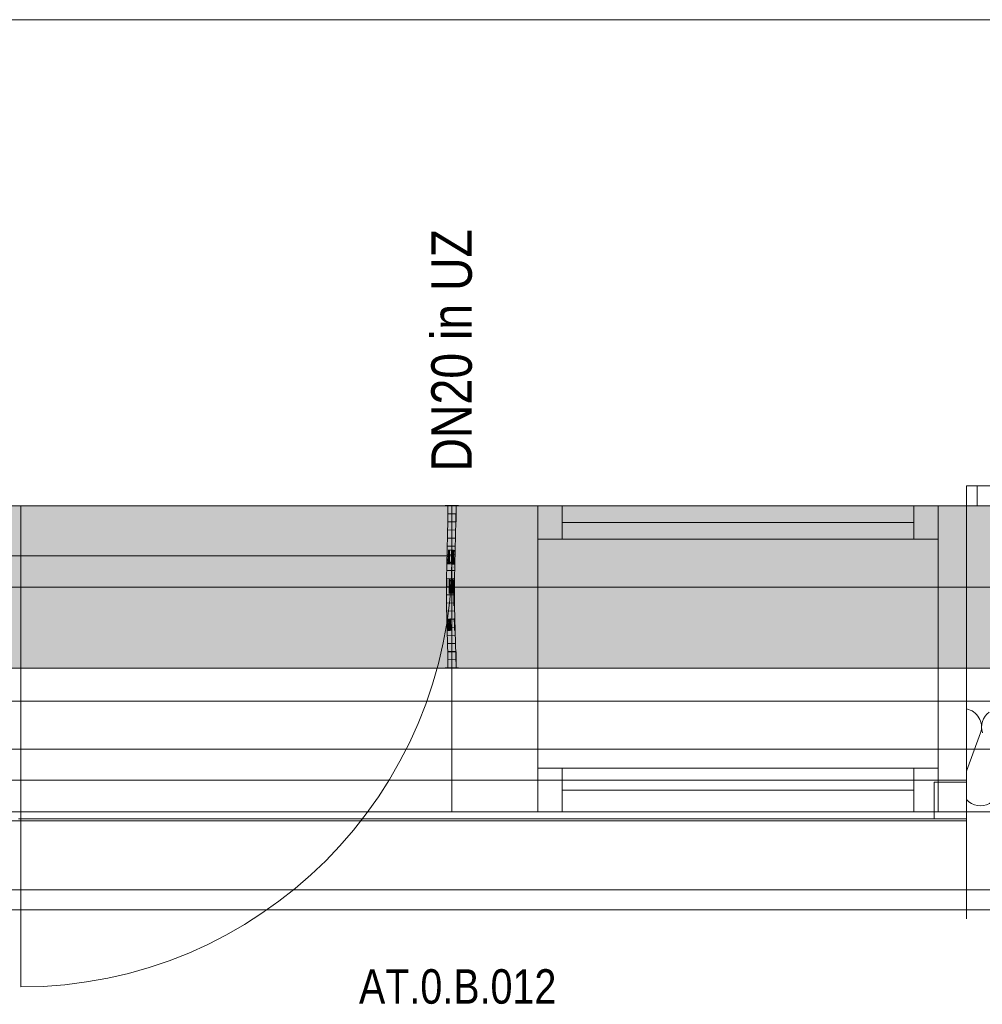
# Model space of a CAD drawing. Extents: x -720 to 300, y 62 to 1162.
# Tile 13 of 143: x -295 to -248, y 203 to 252. Entities that reach past the tile are written whole.
import ezdxf
from ezdxf.lldxf.tags import DXFTag

# ---------------------------------------------------------------- set-up
doc = ezdxf.new("R2010")
doc.units = 0
doc.layers.get('0').update_dxf_attribs({"lineweight": 13})
for name, color, linetype, lineweight, true_color in [('30 -33 Aussenwände- 2 nichttragend', 7, 'Continuous', 9, 0x003dff), ('30 -33 Aussenwände- 7 Fassade_ Elemente', 7, 'Continuous', 9, 0x00aacc), ('30 -34 Innenwände- 2 nichttragend', 7, 'Continuous', 18, 0xff7fe6), ('30 -35 Decken- 1 Konstruktion-Träger- Stahlbeton', 7, 'Continuous', 13, 0x33aa00), ('70 -72 Beschriftung- 1 Beschriftung allgemein', 7, 'Continuous', 9, 0xff6633), ('70 -76 Bemaßung- 2 Allgemein', 9, 'Continuous', 5, 0x808080), ('E_Leerrohr 20', 7, 'Continuous', 13, 0xcc0099), ('E_Leerrohr 20-Shading', 7, 'Continuous', 13, 0xcc0099), ('iwb_Schraffur_Unterzug', 7, 'Continuous', 5, 0xffffcc)]:
    doc.layers.add(name, color=color, linetype=linetype, lineweight=lineweight, true_color=true_color)
doc.layers.add('70 -71 Achsen- 1 Gebäudeachsen', color=7, linetype='STRICHPUNKT2-A06G94018I', lineweight=18)
doc.layers.add('Detailelementbeschriftung', color=7, linetype='Continuous', lineweight=9)
doc.styles.get("Standard").update_dxf_attribs({"font": 'ARIALN.TTF'})
tags = doc.linetypes.add('fein_strichliert-A06G94028I', pattern=[4, 1, -2, 1]).pattern_tags.tags
tags[8:9] = [DXFTag(74, 4), DXFTag(75, 0), DXFTag(340, '0'), DXFTag(46, 0.0), DXFTag(50, 0.0), DXFTag(44, 0.0), DXFTag(45, 0.0)]
tags[6:7] = [DXFTag(74, 4), DXFTag(75, 0), DXFTag(340, '0'), DXFTag(46, 0.0), DXFTag(50, 0.0), DXFTag(44, 0.0), DXFTag(45, 0.0)]
tags[4:5] = [DXFTag(74, 4), DXFTag(75, 0), DXFTag(340, '0'), DXFTag(46, 0.0), DXFTag(50, 0.0), DXFTag(44, 0.0), DXFTag(45, 0.0)]
tags = doc.linetypes.add('STRICHPUNKT2', pattern=[12.7, 6.35, -3.175, 0, -3.175]).pattern_tags.tags
tags[10:11] = [DXFTag(74, 4), DXFTag(75, 0), DXFTag(340, '0'), DXFTag(46, 0.0), DXFTag(50, 0.0), DXFTag(44, 0.0), DXFTag(45, 0.0)]
tags[8:9] = [DXFTag(74, 4), DXFTag(75, 0), DXFTag(340, '0'), DXFTag(46, 0.0), DXFTag(50, 0.0), DXFTag(44, 0.0), DXFTag(45, 0.0)]
tags[6:7] = [DXFTag(74, 4), DXFTag(75, 0), DXFTag(340, '0'), DXFTag(46, 0.0), DXFTag(50, 0.0), DXFTag(44, 0.0), DXFTag(45, 0.0)]
tags[4:5] = [DXFTag(74, 4), DXFTag(75, 0), DXFTag(340, '0'), DXFTag(46, 0.0), DXFTag(50, 0.0), DXFTag(44, 0.0), DXFTag(45, 0.0)]
tags = doc.linetypes.add('STRICHPUNKT2-A06G94018I', pattern=[12.7, 6.35, -3.175, 0, -3.175]).pattern_tags.tags
tags[10:11] = [DXFTag(74, 4), DXFTag(75, 0), DXFTag(340, '0'), DXFTag(46, 0.0), DXFTag(50, 0.0), DXFTag(44, 0.0), DXFTag(45, 0.0)]
tags[8:9] = [DXFTag(74, 4), DXFTag(75, 0), DXFTag(340, '0'), DXFTag(46, 0.0), DXFTag(50, 0.0), DXFTag(44, 0.0), DXFTag(45, 0.0)]
tags[6:7] = [DXFTag(74, 4), DXFTag(75, 0), DXFTag(340, '0'), DXFTag(46, 0.0), DXFTag(50, 0.0), DXFTag(44, 0.0), DXFTag(45, 0.0)]
tags[4:5] = [DXFTag(74, 4), DXFTag(75, 0), DXFTag(340, '0'), DXFTag(46, 0.0), DXFTag(50, 0.0), DXFTag(44, 0.0), DXFTag(45, 0.0)]

# ---------------------------------------------------------------- blocks, each defined once
blk = doc.blocks.new('Shading-A06G93ZN8I', base_point=(-273.782, 224.298))
at = {"layer": 'E_Leerrohr 20-Shading', "color": 223, "true_color": 0xc67fb4}
for points in [[(-273.999, 227.924), (-274.057, 227.924), (-274.005, 227.201), (-274.064, 227.202)], [(-273.702, 227.924), (-273.716, 227.924), (-273.71, 227.197), (-273.722, 227.197)], [(-273.702, 227.924), (-273.71, 227.197), (-273.681, 227.924), (-273.692, 227.197)], [(-273.681, 227.924), (-273.692, 227.197), (-273.672, 227.924), (-273.683, 227.197)], [(-273.683, 227.197), (-273.668, 227.196), (-273.672, 227.924), (-273.657, 227.924)], [(-273.668, 227.196), (-273.664, 227.196), (-273.657, 227.924)], [(-274.005, 227.201), (-274.064, 227.202), (-274.022, 226.478), (-274.079, 226.479)], [(-274.02, 226.478), (-274.005, 227.201), (-274.022, 226.478)], [(-273.71, 227.197), (-273.722, 227.197), (-273.73, 226.471), (-273.738, 226.471)], [(-273.714, 227.061), (-273.73, 226.471), (-273.729, 226.471)], [(-273.692, 227.197), (-273.729, 226.471), (-273.714, 226.47)], [(-273.692, 227.197), (-273.71, 227.197), (-273.729, 226.471), (-273.714, 227.061)], [(-273.692, 227.197), (-273.714, 226.47), (-273.683, 227.197), (-273.706, 226.47)], [(-273.706, 226.47), (-273.694, 226.47), (-273.683, 227.197), (-273.668, 227.196)], [(-273.694, 226.47), (-273.679, 226.47), (-273.668, 227.196), (-273.664, 227.196)], [(-274.022, 226.478), (-274.079, 226.479), (-274.045, 225.753), (-274.099, 225.755)], [(-274.045, 225.753), (-274.041, 225.753), (-274.022, 226.478), (-274.02, 226.478)], [(-274.041, 225.753), (-274.04, 225.753), (-274.02, 226.478)], [(-273.73, 226.471), (-273.738, 226.471), (-273.755, 225.746), (-273.757, 225.746)], [(-273.729, 226.471), (-273.73, 226.471), (-273.752, 225.746), (-273.755, 225.746)], [(-273.714, 226.47), (-273.729, 226.471), (-273.741, 225.745), (-273.752, 225.746)], [(-273.714, 226.47), (-273.741, 225.745), (-273.706, 226.47), (-273.734, 225.745)], [(-273.734, 225.745), (-273.728, 225.745), (-273.706, 226.47), (-273.694, 226.47)], [(-273.728, 225.745), (-273.699, 225.744), (-273.694, 226.47), (-273.679, 226.47)], [(-274.118, 225.029), (-274.053, 225.479), (-274.099, 225.755), (-274.045, 225.753)], [(-274.059, 225.028), (-274.046, 225.527), (-274.068, 225.028)], [(-274.053, 225.479), (-274.063, 225.158), (-274.047, 225.518), (-274.049, 225.463)], [(-274.045, 225.753), (-274.053, 225.479), (-274.041, 225.753), (-274.047, 225.518)], [(-274.049, 225.463), (-274.046, 225.527), (-274.047, 225.518)], [(-274.047, 225.518), (-274.046, 225.527), (-274.041, 225.753), (-274.04, 225.753)], [(-273.755, 225.746), (-273.757, 225.746), (-273.764, 225.484)], [(-273.761, 225.452), (-273.76, 225.612), (-273.764, 225.478)], [(-273.76, 225.612), (-273.764, 225.484), (-273.764, 225.478)], [(-273.741, 225.745), (-273.752, 225.746), (-273.754, 225.385), (-273.761, 225.452)], [(-273.761, 225.452), (-273.752, 225.746), (-273.76, 225.612), (-273.755, 225.746)], [(-273.741, 225.745), (-273.754, 225.385), (-273.734, 225.745), (-273.75, 225.34)], [(-273.75, 225.34), (-273.747, 225.315), (-273.734, 225.745), (-273.728, 225.745)], [(-273.747, 225.315), (-273.718, 225.02), (-273.728, 225.745), (-273.699, 225.744)], [(-274.068, 225.028), (-274.118, 225.029), (-274.092, 224.302), (-274.131, 224.302)], [(-274.068, 225.028), (-274.063, 225.158), (-274.118, 225.029), (-274.053, 225.479)], [(-274.073, 224.302), (-274.059, 225.028), (-274.092, 224.302), (-274.068, 225.028)], [(-273.787, 224.298), (-273.767, 225.021), (-273.79, 224.298), (-273.774, 225.022)], [(-273.774, 225.022), (-273.776, 225.022), (-273.79, 224.298)], [(-273.787, 224.298), (-273.783, 224.298), (-273.762, 225.021), (-273.773, 224.626)], [(-273.787, 224.298), (-273.762, 225.021), (-273.767, 225.021)], [(-273.782, 224.298), (-273.731, 224.298), (-273.76, 225.021), (-273.718, 225.02)], [(-273.782, 224.298), (-273.76, 225.021), (-273.773, 224.626)], [(-273.764, 225.478), (-273.764, 225.484), (-273.776, 225.022)], [(-273.774, 225.022), (-273.761, 225.452), (-273.776, 225.022), (-273.764, 225.478)], [(-273.754, 225.385), (-273.761, 225.452), (-273.767, 225.021), (-273.774, 225.022)], [(-273.773, 224.626), (-273.76, 225.021), (-273.762, 225.021)], [(-273.754, 225.385), (-273.767, 225.021), (-273.75, 225.34), (-273.762, 225.021)], [(-273.762, 225.021), (-273.76, 225.021), (-273.75, 225.34), (-273.747, 225.315)], [(-273.76, 225.021), (-273.718, 225.02), (-273.747, 225.315)], [(-273.783, 224.298), (-273.782, 224.298), (-273.773, 224.626)], [(-274.094, 223.941), (-274.092, 224.302), (-274.133, 223.941), (-274.131, 224.302)], [(-274.076, 223.575), (-274.073, 224.302), (-274.097, 223.575), (-274.092, 224.302)], [(-273.787, 224.298), (-273.79, 224.298), (-273.792, 223.773)], [(-273.788, 224.152), (-273.792, 223.773), (-273.791, 223.856)], [(-273.783, 224.298), (-273.79, 223.936), (-273.789, 223.935)], [(-273.783, 224.298), (-273.787, 224.298), (-273.79, 223.936), (-273.788, 224.152)], [(-273.787, 223.935), (-273.783, 224.298), (-273.789, 223.935)], [(-273.786, 224.009), (-273.783, 224.298), (-273.786, 223.935), (-273.787, 223.935)], [(-273.782, 224.298), (-273.786, 223.935), (-273.731, 224.298), (-273.733, 223.935)], [(-273.786, 224.009), (-273.786, 223.935), (-273.782, 224.298), (-273.786, 223.935)], [(-273.782, 224.298), (-273.783, 224.298), (-273.786, 224.009)], [(-274.097, 223.575), (-274.094, 223.941), (-274.134, 223.575), (-274.133, 223.941)], [(-274.097, 223.575), (-274.134, 223.575), (-274.083, 222.964), (-274.126, 222.963)], [(-274.068, 222.964), (-274.076, 223.575), (-274.083, 222.964), (-274.097, 223.575)], [(-273.792, 223.773), (-273.793, 223.576), (-273.792, 223.744)], [(-273.793, 223.576), (-273.79, 223.576), (-273.792, 223.744), (-273.79, 223.635)], [(-273.79, 223.576), (-273.793, 223.576), (-273.785, 222.97), (-273.785, 222.969)], [(-273.79, 223.635), (-273.791, 223.856), (-273.792, 223.744)], [(-273.791, 223.856), (-273.792, 223.773), (-273.792, 223.744)], [(-273.79, 223.936), (-273.791, 223.856), (-273.789, 223.935)], [(-273.79, 223.635), (-273.787, 223.935), (-273.791, 223.856), (-273.789, 223.935)], [(-273.786, 223.935), (-273.79, 223.635), (-273.786, 223.935), (-273.789, 223.576)], [(-273.787, 223.935), (-273.79, 223.635), (-273.786, 223.935)], [(-273.79, 223.576), (-273.789, 223.576), (-273.79, 223.635)], [(-273.776, 222.97), (-273.789, 223.576), (-273.785, 222.97), (-273.79, 223.576)], [(-273.786, 223.935), (-273.789, 223.576), (-273.786, 223.935)], [(-273.786, 223.935), (-273.789, 223.576), (-273.733, 223.935), (-273.734, 223.576)], [(-273.727, 222.971), (-273.734, 223.576), (-273.776, 222.97), (-273.789, 223.576)], [(-273.786, 224.009), (-273.786, 223.935), (-273.786, 223.935)], [(-274.083, 222.964), (-274.126, 222.963), (-274.058, 222.354), (-274.112, 222.353)], [(-274.053, 222.355), (-274.068, 222.964), (-274.058, 222.354), (-274.083, 222.964)], [(-273.776, 222.97), (-273.785, 222.969), (-273.75, 222.363), (-273.77, 222.362)], [(-273.712, 222.364), (-273.727, 222.971), (-273.75, 222.363), (-273.776, 222.97)], [(-274.112, 222.353), (-274.09, 222.185), (-274.058, 222.354), (-274.049, 222.186)], [(-274.09, 222.185), (-274.112, 222.353), (-274.107, 222.185)], [(-274.093, 221.744), (-274.035, 221.746), (-274.107, 222.185), (-274.09, 222.185)], [(-274.09, 222.185), (-274.035, 221.746), (-274.049, 222.186), (-274.046, 222.116)], [(-274.046, 222.116), (-274.053, 222.355), (-274.058, 222.354)], [(-273.741, 222.188), (-273.75, 222.363), (-273.765, 222.188), (-273.77, 222.362)], [(-273.719, 221.755), (-273.741, 222.188), (-273.752, 221.754), (-273.765, 222.188)], [(-273.707, 222.188), (-273.712, 222.364), (-273.741, 222.188), (-273.75, 222.363)], [(-273.719, 221.755), (-273.694, 221.756), (-273.741, 222.188), (-273.707, 222.188)], [(-274.035, 221.746), (-274.093, 221.744), (-274.017, 221.138), (-274.076, 221.136)], [(-273.719, 221.755), (-273.752, 221.754), (-273.689, 221.146), (-273.735, 221.145)], [(-273.676, 221.146), (-273.694, 221.756), (-273.689, 221.146), (-273.719, 221.755)], [(-274.017, 221.138), (-274.076, 221.136), (-274.005, 220.531), (-274.063, 220.53)], [(-274.004, 220.531), (-274.017, 221.138), (-274.005, 220.531), (-274.017, 221.138)], [(-273.689, 221.146), (-273.735, 221.145), (-273.666, 220.536), (-273.721, 220.535)], [(-273.663, 220.536), (-273.676, 221.146), (-273.666, 220.536), (-273.689, 221.146)], [(-274.005, 220.531), (-274.063, 220.53), (-274.003, 219.924), (-274.057, 219.924)], [(-273.999, 219.924), (-274.004, 220.531), (-274.003, 219.924), (-274.005, 220.531)], [(-273.657, 219.924), (-273.666, 220.536), (-273.716, 219.924), (-273.721, 220.535)], [(-273.657, 219.924), (-273.663, 220.536), (-273.666, 220.536)]]:
    blk.add_solid(points, dxfattribs=at)
at = {"layer": 'E_Leerrohr 20-Shading', "color": 231, "true_color": 0xe17fc9}
for points in [[(-273.892, 227.924), (-273.999, 227.924), (-273.892, 227.2), (-274.005, 227.201)], [(-273.864, 227.199), (-273.857, 227.924), (-273.892, 227.2), (-273.892, 227.924)], [(-273.857, 227.924), (-273.864, 227.199), (-273.859, 227.199)], [(-273.859, 227.199), (-273.853, 227.199), (-273.857, 227.924)], [(-273.853, 227.199), (-273.722, 227.197), (-273.857, 227.924), (-273.716, 227.924)], [(-273.96, 227.201), (-274.005, 227.201), (-273.957, 226.476), (-274.02, 226.478)], [(-273.897, 226.475), (-273.892, 227.2), (-273.957, 226.476), (-273.96, 227.201)], [(-273.879, 226.474), (-273.864, 227.199), (-273.897, 226.475), (-273.892, 227.2)], [(-273.864, 227.199), (-273.879, 226.474), (-273.874, 226.474)], [(-273.864, 226.474), (-273.859, 227.199), (-273.874, 226.474), (-273.864, 227.199)], [(-273.864, 226.474), (-273.842, 226.473), (-273.859, 227.199), (-273.853, 227.199)], [(-273.842, 226.473), (-273.738, 226.471), (-273.853, 227.199), (-273.722, 227.197)], [(-273.957, 226.476), (-274.02, 226.478), (-273.956, 225.751), (-274.04, 225.753)], [(-273.956, 225.751), (-273.912, 225.75), (-273.957, 226.476), (-273.9, 226.475)], [(-273.912, 225.75), (-273.903, 225.75), (-273.9, 226.475), (-273.897, 226.475)], [(-273.899, 225.75), (-273.879, 226.474), (-273.903, 225.75), (-273.897, 226.475)], [(-273.864, 226.474), (-273.879, 226.474), (-273.869, 225.749), (-273.899, 225.75)], [(-273.869, 225.749), (-273.828, 225.748), (-273.864, 226.474), (-273.842, 226.473)], [(-273.828, 225.748), (-273.757, 225.746), (-273.842, 226.473), (-273.738, 226.471)], [(-274.046, 225.527), (-274.059, 225.028), (-274.037, 225.027)], [(-274.04, 225.753), (-274.046, 225.527), (-273.956, 225.751), (-273.955, 225.668)], [(-273.955, 225.668), (-274.046, 225.527), (-273.955, 225.169)], [(-274.037, 225.027), (-273.954, 225.026), (-274.046, 225.527), (-273.955, 225.169)], [(-273.956, 225.751), (-273.955, 225.668), (-273.912, 225.75), (-273.912, 225.736)], [(-273.912, 225.736), (-273.955, 225.668), (-273.923, 225.044), (-273.955, 225.169)], [(-273.918, 225.025), (-273.903, 225.75), (-273.923, 225.044), (-273.912, 225.736)], [(-273.903, 225.75), (-273.918, 225.025), (-273.906, 225.485)], [(-273.912, 225.736), (-273.903, 225.75), (-273.912, 225.75)], [(-273.906, 225.485), (-273.899, 225.75), (-273.903, 225.75)], [(-273.871, 225.485), (-273.869, 225.749), (-273.906, 225.485), (-273.899, 225.75)], [(-273.871, 225.485), (-273.823, 225.485), (-273.869, 225.749), (-273.828, 225.748)], [(-273.823, 225.485), (-273.764, 225.484), (-273.828, 225.748), (-273.757, 225.746)], [(-274.037, 225.027), (-274.059, 225.028), (-274.027, 224.301), (-274.073, 224.302)], [(-274.027, 224.301), (-273.95, 224.3), (-274.037, 225.027), (-273.954, 225.026)], [(-273.955, 225.169), (-273.954, 225.026), (-273.923, 225.044), (-273.923, 225.025)], [(-273.954, 225.026), (-273.95, 224.3), (-273.923, 225.025), (-273.931, 224.3)], [(-273.931, 224.3), (-273.918, 225.025), (-273.923, 225.025)], [(-273.914, 225.025), (-273.918, 225.025), (-273.928, 224.3), (-273.931, 224.3)], [(-273.91, 224.3), (-273.9, 225.024), (-273.928, 224.3), (-273.914, 225.025)], [(-273.923, 225.025), (-273.918, 225.025), (-273.923, 225.044)], [(-273.906, 225.485), (-273.918, 225.025), (-273.903, 225.485), (-273.914, 225.025)], [(-273.914, 225.025), (-273.9, 225.024), (-273.903, 225.485), (-273.892, 225.485)], [(-273.879, 224.299), (-273.875, 225.024), (-273.91, 224.3), (-273.9, 225.024)], [(-273.9, 225.024), (-273.875, 225.024), (-273.892, 225.485), (-273.871, 225.485)], [(-273.879, 224.299), (-273.805, 224.299), (-273.875, 225.024), (-273.815, 225.022)], [(-273.871, 225.485), (-273.875, 225.024), (-273.823, 225.485), (-273.815, 225.022)], [(-273.815, 225.022), (-273.776, 225.022), (-273.823, 225.485), (-273.764, 225.484)], [(-273.805, 224.299), (-273.79, 224.298), (-273.815, 225.022), (-273.776, 225.022)], [(-274.027, 224.301), (-274.073, 224.302), (-274.025, 223.575), (-274.076, 223.575)], [(-274.027, 224.301), (-274.026, 223.94), (-273.95, 224.3), (-273.946, 223.939)], [(-273.95, 224.3), (-273.946, 223.939), (-273.931, 224.3), (-273.933, 223.938)], [(-273.915, 223.575), (-273.91, 224.3), (-273.933, 223.938), (-273.928, 224.3)], [(-273.928, 224.3), (-273.931, 224.3), (-273.933, 223.938)], [(-273.88, 223.772), (-273.879, 224.299), (-273.913, 223.772), (-273.91, 224.3)], [(-273.879, 224.299), (-273.88, 223.772), (-273.805, 224.299), (-273.804, 223.773)], [(-273.805, 224.299), (-273.804, 223.773), (-273.79, 224.298), (-273.792, 223.773)], [(-274.025, 223.575), (-274.076, 223.575), (-274.03, 222.965), (-274.068, 222.964)], [(-274.03, 222.965), (-273.928, 222.967), (-274.025, 223.575), (-273.941, 223.575)], [(-274.026, 223.94), (-274.025, 223.575), (-273.946, 223.939), (-273.941, 223.575)], [(-273.942, 223.939), (-273.946, 223.939), (-273.938, 223.575), (-273.941, 223.575)], [(-273.933, 223.938), (-273.942, 223.939), (-273.934, 223.575), (-273.938, 223.575)], [(-273.941, 223.575), (-273.928, 222.967), (-273.938, 223.575), (-273.927, 222.967)], [(-273.927, 222.967), (-273.934, 223.575), (-273.938, 223.575)], [(-273.915, 223.575), (-273.933, 223.938), (-273.934, 223.575)], [(-273.915, 223.575), (-273.934, 223.575), (-273.913, 222.967), (-273.927, 222.967)], [(-273.915, 223.575), (-273.88, 223.576), (-273.913, 223.772), (-273.88, 223.772)], [(-273.878, 222.968), (-273.88, 223.576), (-273.913, 222.967), (-273.915, 223.575)], [(-273.804, 223.773), (-273.88, 223.772), (-273.805, 223.576), (-273.88, 223.576)], [(-273.88, 223.576), (-273.878, 222.968), (-273.805, 223.576), (-273.821, 222.969)], [(-273.821, 222.969), (-273.808, 222.969), (-273.805, 223.576), (-273.803, 223.576)], [(-273.808, 222.969), (-273.785, 222.969), (-273.803, 223.576), (-273.793, 223.576)], [(-273.804, 223.773), (-273.805, 223.576), (-273.803, 223.68)], [(-273.805, 223.576), (-273.803, 223.576), (-273.803, 223.68)], [(-273.804, 223.773), (-273.803, 223.576), (-273.792, 223.773), (-273.793, 223.576)], [(-274.03, 222.965), (-274.068, 222.964), (-274.041, 222.355), (-274.053, 222.355)], [(-274.041, 222.355), (-273.912, 222.358), (-274.03, 222.965), (-273.928, 222.967)], [(-273.912, 222.358), (-273.927, 222.967), (-273.928, 222.967)], [(-273.913, 222.967), (-273.927, 222.967), (-273.908, 222.358), (-273.912, 222.358)], [(-273.873, 222.359), (-273.878, 222.968), (-273.908, 222.358), (-273.913, 222.967)], [(-273.873, 222.359), (-273.819, 222.361), (-273.878, 222.968), (-273.808, 222.969)], [(-273.819, 222.361), (-273.77, 222.362), (-273.808, 222.969), (-273.785, 222.969)], [(-274.041, 222.355), (-274.053, 222.355), (-274.046, 222.116)], [(-274.046, 222.116), (-273.894, 221.75), (-274.044, 222.186), (-273.907, 222.187)], [(-273.894, 221.75), (-274.046, 222.116), (-274.035, 221.746)], [(-273.907, 222.187), (-273.912, 222.358), (-274.044, 222.186), (-274.041, 222.355)], [(-273.908, 222.358), (-273.912, 222.358), (-273.907, 222.187)], [(-273.868, 221.751), (-273.873, 222.359), (-273.907, 222.187), (-273.908, 222.358)], [(-273.868, 221.751), (-273.907, 222.187), (-273.894, 221.75)], [(-273.868, 221.751), (-273.832, 221.752), (-273.873, 222.359), (-273.819, 222.361)], [(-273.832, 221.752), (-273.752, 221.754), (-273.819, 222.361), (-273.77, 222.362)], [(-273.894, 221.75), (-274.035, 221.746), (-273.876, 221.141), (-274.017, 221.138)], [(-273.868, 221.751), (-273.894, 221.75), (-273.863, 221.142), (-273.876, 221.141)], [(-273.863, 221.142), (-273.844, 221.142), (-273.868, 221.751), (-273.832, 221.752)], [(-273.844, 221.142), (-273.735, 221.145), (-273.832, 221.752), (-273.752, 221.754)], [(-274.008, 221.138), (-274.017, 221.138), (-274.004, 220.531)], [(-273.863, 220.533), (-273.876, 221.141), (-274.004, 220.531), (-274.008, 221.138)], [(-273.863, 221.142), (-273.876, 221.141), (-273.859, 220.533), (-273.863, 220.533)], [(-273.859, 220.533), (-273.854, 220.533), (-273.863, 221.142), (-273.844, 221.142)], [(-273.854, 220.533), (-273.721, 220.535), (-273.844, 221.142), (-273.735, 221.145)], [(-273.863, 220.533), (-274.004, 220.531), (-273.857, 219.924), (-273.999, 219.924)], [(-273.859, 220.533), (-273.863, 220.533), (-273.857, 219.924)], [(-273.716, 219.924), (-273.721, 220.535), (-273.857, 219.924), (-273.859, 220.533)]]:
    blk.add_solid(points, dxfattribs=at)
blk = doc.blocks.new('Shading-A06G93ZP8I', base_point=(-273.813, 227.136))
at = {"layer": 'E_Leerrohr 20-Shading', "color": 213, "true_color": 0xd67fc0}
for points in [[(-274.187, 227.924), (-273.857, 227.924), (-274.187, 227.936), (-273.857, 227.936)], [(-274.057, 227.136), (-273.857, 227.136), (-274.057, 227.924), (-273.857, 227.924)], [(-273.857, 227.936), (-273.857, 227.924), (-273.792, 227.936), (-273.792, 227.924)], [(-273.857, 227.924), (-273.857, 227.136), (-273.808, 227.924), (-273.813, 227.136)], [(-273.813, 227.136), (-273.657, 227.136), (-273.808, 227.924), (-273.657, 227.924)], [(-273.647, 227.936), (-273.792, 227.936), (-273.647, 227.924), (-273.792, 227.924)], [(-273.586, 227.936), (-273.647, 227.936), (-273.586, 227.924), (-273.647, 227.924)], [(-273.586, 227.924), (-273.527, 227.924), (-273.586, 227.936), (-273.527, 227.936)]]:
    blk.add_solid(points, dxfattribs=at)
blk = doc.blocks.new('Shading-A06G93ZR8I', base_point=(-273.657, 219.924))
at = {"layer": 'E_Leerrohr 20-Shading', "color": 213, "true_color": 0xd67fc0}
for points in [[(-273.857, 220.712), (-274.057, 220.712), (-273.857, 219.924), (-274.057, 219.924)], [(-273.657, 219.924), (-273.657, 220.712), (-273.857, 219.924), (-273.853, 220.712)], [(-273.853, 220.712), (-273.857, 220.712), (-273.857, 219.924)], [(-273.857, 219.924), (-274.187, 219.924), (-273.857, 219.912), (-274.187, 219.912)], [(-273.792, 219.924), (-273.857, 219.924), (-273.792, 219.912), (-273.857, 219.912)], [(-273.792, 219.912), (-273.636, 219.912), (-273.792, 219.924), (-273.635, 219.924)], [(-273.636, 219.912), (-273.527, 219.912), (-273.635, 219.924), (-273.527, 219.924)]]:
    blk.add_solid(points, dxfattribs=at)
blk = doc.blocks.new('Referenz-A06G94038I')
at = {"layer": '30 -33 Aussenwände- 2 nichttragend', "color": 0, "linetype": 'fein_strichliert-A06G94028I', "lineweight": -2, "ltscale": 0.13}
blk.add_line((-450.357, 215.912), (-154.357, 215.912), dxfattribs=at)
at = {"layer": '30 -33 Aussenwände- 7 Fassade_ Elemente', "color": 0, "linetype": 'Continuous', "lineweight": -2, "ltscale": 0.13}
for p, q in [((-154.857, 227.912), (-297.857, 227.912)), ((-296.437, 227.912), (-295.137, 227.912)), ((-295.137, 227.912), (-273.857, 227.912)), ((-295.137, 225.452), (-295.137, 227.912)), ((-273.857, 227.912), (-273.857, 225.452)), ((-273.857, 227.912), (-269.617, 227.912)), ((-273.857, 212.812), (-273.857, 227.912)), ((-269.617, 226.272), (-269.617, 227.912)), ((-269.617, 227.912), (-269.617, 212.812)), ((-269.617, 227.912), (-268.417, 227.912)), ((-269.617, 226.272), (-269.617, 227.912)), ((-269.617, 227.912), (-249.857, 227.912)), ((-268.417, 227.912), (-268.417, 226.272)), ((-251.057, 227.912), (-249.857, 227.912)), ((-251.057, 226.272), (-251.057, 227.912)), ((-249.857, 227.912), (-249.857, 226.272)), ((-249.857, 227.912), (-248.457, 227.912)), ((-249.857, 227.912), (-249.857, 226.272)), ((-249.857, 212.812), (-249.857, 227.912)), ((-248.457, 227.912), (-248.457, 207.542)), ((-248.457, 227.912), (-248.457, 212.812)), ((-251.057, 227.092), (-268.417, 227.092)), ((-268.417, 226.272), (-269.617, 226.272)), ((-249.857, 226.272), (-269.617, 226.272)), ((-249.857, 226.272), (-251.057, 226.272)), ((-295.137, 225.452), (-296.437, 225.452)), ((-273.857, 225.452), (-295.137, 225.452)), ((-297.857, 218.272), (-154.857, 218.272)), ((-247.761, 216.712), (-248.457, 214.828)), ((-269.617, 212.812), (-269.617, 214.972)), ((-269.617, 214.972), (-268.417, 214.972)), ((-269.617, 214.972), (-249.857, 214.972)), ((-269.617, 212.812), (-269.617, 214.972)), ((-268.417, 214.972), (-268.417, 212.812)), ((-251.057, 214.972), (-249.857, 214.972)), ((-251.057, 212.812), (-251.057, 214.972)), ((-249.857, 214.972), (-249.857, 212.812)), ((-249.857, 214.972), (-249.857, 212.812)), ((-251.057, 213.892), (-268.417, 213.892)), ((-250.057, 214.272), (-248.457, 214.272)), ((-250.057, 212.472), (-250.057, 214.272)), ((-248.457, 214.272), (-248.457, 212.472)), ((-150.357, 212.812), (-302.857, 212.812)), ((-297.357, 212.812), (-155.357, 212.812)), ((-269.617, 212.812), (-273.857, 212.812)), ((-268.417, 212.812), (-269.617, 212.812)), ((-249.857, 212.812), (-269.617, 212.812)), ((-249.857, 212.812), (-251.057, 212.812)), ((-248.457, 212.472), (-250.057, 212.472)), ((-248.457, 212.812), (-249.857, 212.812)), ((-155.357, 208.972), (-297.357, 208.972)), ((-300.957, 207.972), (-151.757, 207.972))]:
    blk.add_line(p, q, dxfattribs=at)
at = {"layer": '30 -33 Aussenwände- 7 Fassade_ Elemente', "color": 0, "linetype": 'fein_strichliert-A06G94028I', "lineweight": -2, "ltscale": 0.13}
for p, q in [((-295.137, 204.172), (-295.137, 225.452)), ((-296.857, 214.372), (-248.457, 214.372)), ((-296.857, 212.372), (-248.457, 212.372)), ((-295.257, 212.472), (-272.657, 212.472)), ((-250.057, 212.472), (-272.657, 212.472)), ((-248.457, 207.972), (-296.857, 207.972))]:
    blk.add_line(p, q, dxfattribs=at)
blk.add_ellipse((-295.137, 225.452), major_axis=(0, -21.28), ratio=1, start_param=0, end_param=1.570796, dxfattribs=at)
at = {"layer": '30 -33 Aussenwände- 7 Fassade_ Elemente', "color": 0, "linetype": 'Continuous', "lineweight": -2, "ltscale": 0.13}
for centre, major_axis, end_param in [((-248.635, 216.994), (0.874, -0.282), 1.687595), ((-246.797, 216.994), (-0.539, 0.744), 1.254884), ((-247.774, 214.03), (-0.684, -0.614), 2.721951)]:
    blk.add_ellipse(centre, major_axis=major_axis, ratio=1, start_param=0, end_param=end_param, dxfattribs=at)
at = {"layer": '30 -34 Innenwände- 2 nichttragend', "color": 0, "linetype": 'Continuous', "lineweight": -2, "ltscale": 0.13}
for p, q in [((-3.356, 228.912), (-248.457, 228.912)), ((-248.457, 227.912), (-248.457, 228.912)), ((-3.356, 227.912), (-248.457, 227.912))]:
    blk.add_line(p, q, dxfattribs=at)
at = {"layer": '30 -34 Innenwände- 2 nichttragend', "color": 0, "lineweight": -2}
for p, q in [((-3.356, 228.912), (-248.457, 228.912)), ((-247.937, 228.912), (-247.937, 227.912)), ((-3.356, 227.912), (-248.457, 227.912))]:
    blk.add_line(p, q, dxfattribs=at)
at = {"layer": '30 -35 Decken- 1 Konstruktion-Träger- Stahlbeton', "color": 0, "linetype": 'fein_strichliert-A06G94028I', "lineweight": -2, "ltscale": 0.13}
for p, q in [((-2.357, 223.912), (-682.362, 223.912)), ((-2.357, 215.912), (-682.362, 215.912))]:
    blk.add_line(p, q, dxfattribs=at)
at = {"layer": '70 -71 Achsen- 1 Gebäudeachsen', "color": 0, "linetype": 'STRICHPUNKT2-A06G94018I', "lineweight": -2, "ltscale": 0.13}
blk.add_line((-682.362, 219.912), (76.456, 219.912), dxfattribs=at)
at = {"layer": '70 -76 Bemaßung- 2 Allgemein', "color": 0, "linetype": 'Continuous', "lineweight": -2, "ltscale": 0.13}
blk.add_line((-4.416, 251.912), (-682.362, 251.912), dxfattribs=at)
at = {"layer": '70 -72 Beschriftung- 1 Beschriftung allgemein', "color": 0, "linetype": 'Continuous', "lineweight": -2, "ltscale": 0.13, "insert": (-278.447, 205.046), "char_height": 1.7, "attachment_point": 1}
blk.add_mtext('{\\fArial Narrow;AT.0.B.012}', dxfattribs=at)
blk = doc.blocks.new('Referenz-A06G94058I')
at = {"layer": 'iwb_Schraffur_Unterzug', "linetype": 'Continuous', "ltscale": 0.13}
for points in [[(-682.362, 227.912), (-2.356, 227.912), (-682.362, 225.659)], [(-682.362, 225.659), (-2.356, 227.912), (-2.356, 219.912)], [(-682.362, 225.659), (-2.356, 219.912), (-682.362, 222.165)], [(-682.362, 222.165), (-2.356, 219.912), (-682.362, 219.912)]]:
    blk.add_solid(points, dxfattribs=at)
blk = doc.blocks.new('Enddeckel-A06G940T8I')
at = {"color": 0, "linetype": 'ByBlock', "lineweight": -2, "ltscale": 0.13}
for p, q in [((-274.057, 220.712), (-274.057, 219.924)), ((-273.94, 220.712), (-274.057, 220.712)), ((-273.775, 220.712), (-273.94, 220.712)), ((-273.657, 220.712), (-273.775, 220.712)), ((-273.657, 219.924), (-273.657, 220.712)), ((-274.187, 219.924), (-274.187, 219.912)), ((-273.994, 219.924), (-274.187, 219.924)), ((-273.994, 219.912), (-274.187, 219.912)), ((-273.94, 219.924), (-274.057, 219.924)), ((-273.721, 219.924), (-273.994, 219.924)), ((-273.721, 219.912), (-273.994, 219.912)), ((-273.775, 219.924), (-273.94, 219.924)), ((-273.657, 219.924), (-273.775, 219.924)), ((-273.527, 219.924), (-273.721, 219.924)), ((-273.527, 219.912), (-273.721, 219.912)), ((-273.527, 219.912), (-273.527, 219.924))]:
    blk.add_line(p, q, dxfattribs=at)
at = {"color": 0, "linetype": 'STRICHPUNKT2', "lineweight": 5, "ltscale": 0.13}
blk.add_line((-273.857, 219.924), (-273.857, 220.712), dxfattribs=at)
blk = doc.blocks.new('Enddeckel-A06G940V8I')
at = {"color": 0, "linetype": 'ByBlock', "lineweight": -2, "ltscale": 0.13}
for p, q in [((-274.187, 227.936), (-274.187, 227.924)), ((-274.187, 227.936), (-273.994, 227.936)), ((-274.187, 227.924), (-273.994, 227.924)), ((-274.057, 227.924), (-274.057, 227.136)), ((-274.057, 227.924), (-273.94, 227.924)), ((-273.994, 227.936), (-273.721, 227.936)), ((-273.994, 227.924), (-273.721, 227.924)), ((-273.94, 227.924), (-273.775, 227.924)), ((-273.775, 227.924), (-273.657, 227.924)), ((-273.721, 227.936), (-273.527, 227.936)), ((-273.721, 227.924), (-273.527, 227.924)), ((-273.657, 227.136), (-273.657, 227.924)), ((-273.527, 227.924), (-273.527, 227.936)), ((-274.057, 227.136), (-273.94, 227.136)), ((-273.94, 227.136), (-273.775, 227.136)), ((-273.775, 227.136), (-273.657, 227.136))]:
    blk.add_line(p, q, dxfattribs=at)
at = {"color": 0, "linetype": 'STRICHPUNKT2', "lineweight": 5, "ltscale": 0.13}
blk.add_line((-273.857, 227.924), (-273.857, 227.136), dxfattribs=at)
blk = doc.blocks.new('Flexrohr-A06G940X8I')
at = {"color": 0, "linetype": 'ByBlock', "lineweight": -2, "ltscale": 0.13}
for p, q in [((-274.057, 227.924), (-274.064, 227.202)), ((-274.057, 227.924), (-273.657, 227.924)), ((-273.657, 227.924), (-273.664, 227.196)), ((-274.049, 227.526), (-273.673, 227.523)), ((-274.064, 227.202), (-274.079, 226.479)), ((-274.053, 227.127), (-273.677, 227.121)), ((-273.664, 227.196), (-273.679, 226.47)), ((-274.079, 226.479), (-274.099, 225.755)), ((-274.062, 226.728), (-273.686, 226.72)), ((-273.679, 226.47), (-273.699, 225.744)), ((-274.071, 226.329), (-273.695, 226.32)), ((-274.099, 225.755), (-274.118, 225.029)), ((-274.092, 225.529), (-273.717, 225.52)), ((-274.082, 225.929), (-273.706, 225.92)), ((-273.699, 225.744), (-273.718, 225.02)), ((-274.118, 225.029), (-274.131, 224.302)), ((-274.103, 225.129), (-273.727, 225.12)), ((-273.718, 225.02), (-273.731, 224.298)), ((-274.111, 224.728), (-273.735, 224.721)), ((-274.131, 224.302), (-274.134, 223.575)), ((-274.119, 224.327), (-273.743, 224.323)), ((-273.731, 224.298), (-273.734, 223.576)), ((-274.134, 223.575), (-274.127, 222.963)), ((-274.121, 223.926), (-273.745, 223.924)), ((-273.734, 223.576), (-273.727, 222.971)), ((-274.122, 223.524), (-273.746, 223.526)), ((-274.117, 223.122), (-273.741, 223.128)), ((-274.127, 222.963), (-274.112, 222.353)), ((-274.109, 222.721), (-273.733, 222.729)), ((-273.727, 222.971), (-273.712, 222.364)), ((-274.112, 222.353), (-274.093, 221.744)), ((-274.099, 222.32), (-273.723, 222.33)), ((-273.712, 222.364), (-273.694, 221.756)), ((-274.093, 221.744), (-274.076, 221.136)), ((-274.087, 221.92), (-273.711, 221.931)), ((-273.694, 221.756), (-273.676, 221.146)), ((-274.076, 221.136), (-274.063, 220.53)), ((-274.075, 221.52), (-273.699, 221.531)), ((-274.064, 221.121), (-273.688, 221.13)), ((-273.676, 221.146), (-273.663, 220.536)), ((-274.055, 220.722), (-273.679, 220.729)), ((-274.063, 220.53), (-274.057, 219.924)), ((-274.049, 220.324), (-273.673, 220.328)), ((-273.663, 220.536), (-273.657, 219.924)), ((-274.057, 219.924), (-273.657, 219.924)), ((-274.045, 219.926), (-273.669, 219.926))]:
    blk.add_line(p, q, dxfattribs=at)
blk = doc.blocks.new('Einzeiliger Text-A06G940Z8I')
at = {"color": 0, "lineweight": -2, "insert": (-274.877, 229.613), "char_height": 2, "attachment_point": 1, "rotation": 90}
blk.add_mtext('{\\fArial Narrow;DN20 in UZ}', dxfattribs=at)

msp = doc.modelspace()

# ---------------------------------------------------------------- block references
at = {"color": 8, "lineweight": 13, "ltscale": 0.13, "true_color": 0x808080}
msp.add_blockref('Referenz-A06G94038I', (0, 0), dxfattribs=at)
at = {"color": 8, "lineweight": 25, "ltscale": 0.25, "true_color": 0x808080}
msp.add_blockref('Referenz-A06G94058I', (0, 0), dxfattribs=at)
at = {"layer": 'Detailelementbeschriftung', "ltscale": 0.13}
msp.add_blockref('Einzeiliger Text-A06G940Z8I', (0, 0), dxfattribs=at)
at = {"layer": 'E_Leerrohr 20'}
for name, p in [('Shading-A06G93ZP8I', (-273.813, 227.136)), ('Shading-A06G93ZN8I', (-273.782, 224.298)), ('Shading-A06G93ZR8I', (-273.657, 219.924))]:
    msp.add_blockref(name, p, dxfattribs=at)
at = {"layer": 'E_Leerrohr 20', "ltscale": 0.13}
for name in ['Enddeckel-A06G940V8I', 'Flexrohr-A06G940X8I', 'Enddeckel-A06G940T8I']:
    msp.add_blockref(name, (0, 0), dxfattribs=at)

doc.saveas('drawing.dxf')
